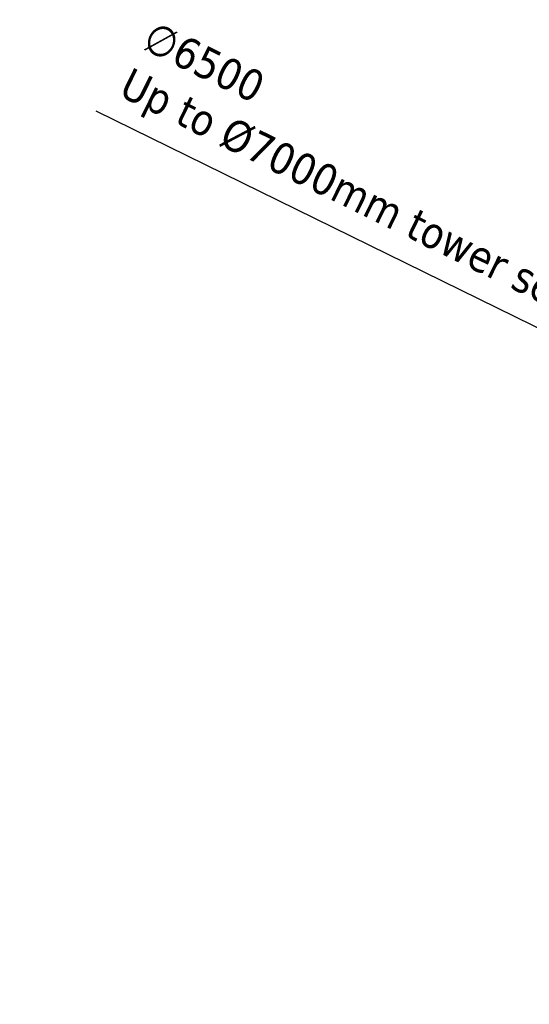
# Model space of a CAD drawing. Header units: millimetres. Extents: x 0 to 63075, y 0 to 44550.
# Tile 21 of 31: x 47545 to 49962, y 25597 to 30266. Entities that reach past the tile are written whole.
import ezdxf

# ---------------------------------------------------------------- set-up
doc = ezdxf.new("R2010")
doc.units = ezdxf.units.MM
doc.header["$LTSCALE"] = 75
doc.layers.add('Dimension (ISO)', color=7, linetype='Continuous', lineweight=25)
doc.styles.add('Note Text (ISO)', font='tahoma.ttf')
doc.dimstyles.new('Default (ISO)', dxfattribs={"dimscale": 75, "dimtxt": 2, "dimasz": 2.5, "dimexe": 3.175, "dimexo": 0, "dimgap": 0.762, "dimtad": 1, "dimrnd": 1e-08, "dimtxsty": 'Note Text (ISO)', "dimcen": 0.09, "dimdle": 10, "dimclrd": 256, "dimclre": 256, "dimclrt": 256, "dimazin": 2, "dimtfac": 1, "dimtmove": 0, "dimatfit": 3, "dimfxl": 1, "dimtolj": 1, "dimtzin": 0, "dimlwd": -1, "dimlwe": -1, "dimarcsym": 0})

# ---------------------------------------------------------------- blocks, each defined once
blk = doc.blocks.new('*D13')
at = {"layer": 'Defpoints', "color": 0, "transparency": 16777216}
for p in [(50698.2, 28462.1), (56532.7, 25597.1)]:
    blk.add_point(p, dxfattribs=at)
at = {"layer": 'Dimension (ISO)', "transparency": 16777216}
for p, q in [((50698.2, 28462.1), (47907.1, 29832.7)), ((56364.4, 25679.8), (50866.5, 28379.5))]:
    blk.add_line(p, q, dxfattribs=at)
for points in [[(50880.3, 28407.5), (50852.7, 28351.4), (50698.2, 28462.1)], [(56378.2, 25707.8), (56350.6, 25651.7), (56532.7, 25597.1)]]:
    blk.add_solid(points, dxfattribs=at)
at = {"layer": 'Dimension (ISO)', "transparency": 16777216, "insert": (48183.5, 30266.1), "char_height": 150, "attachment_point": 1, "rotation": 333.8468, "style": 'Note Text (ISO)'}
blk.add_mtext('\\A1;\\fTahoma|b0|i0;\\H149.0446;∅6500\\P\\fTahoma|b0|i0;\\H149.0446;Up to Ø7000mm tower section', dxfattribs=at)

msp = doc.modelspace()

# ---------------------------------------------------------------- dimensions: what is measured, and where the dimension line sits
at = {"layer": 'Dimension (ISO)'}
dim = msp.add_diameter_dim_2p(p1=(56532.7158, 25597.1128), p2=(50698.1938, 28462.1351), text='\\fTahoma|b0|i0;\\H149.0446;<>\\P\\fTahoma|b0|i0;\\H149.0446;Up to Ø7000mm tower section', dimstyle='Default (ISO)', override={"dimgap": 0.762, "dimdec": 2, "dimlfac": 1, "dimtol": 0, "dimlim": 0, "dimtp": 0, "dimtm": 0, "dimtdec": 2, "dimatfit": 2, "dimtvp": -0.25}, dxfattribs=at)
dim.commit()
dim.dimension.update_dxf_attribs({"geometry": '*D13', "text_midpoint": (49189.69, 29202.8809), "dimtype": 163})

doc.saveas('drawing.dxf')
